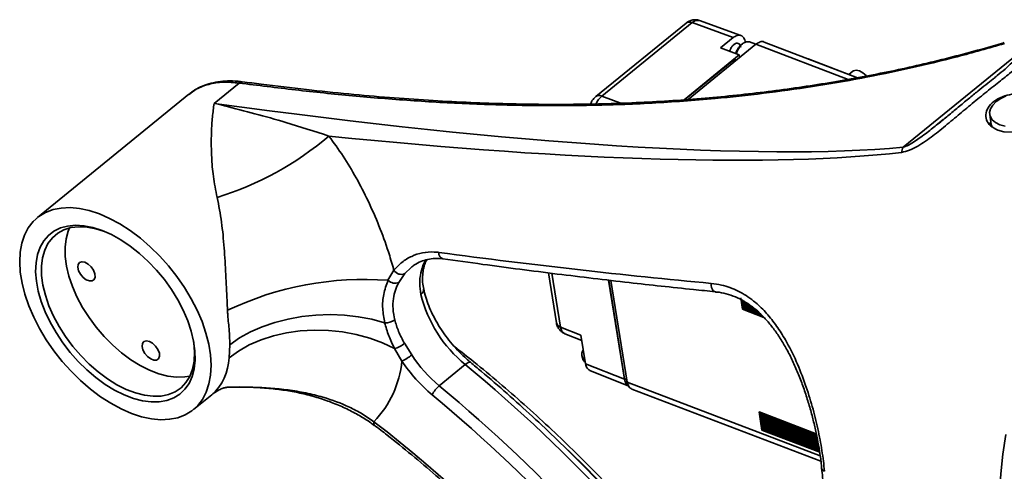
# Model space of a CAD drawing. Header units: millimetres. Extents: x 7702 to 16913, y -3294 to 4428.
# Tile 82 of 89: x 16820 to 16858, y -2927 to -2910. Entities that reach past the tile are written whole.
import ezdxf

# ---------------------------------------------------------------- set-up
doc = ezdxf.new("R2010")
doc.units = ezdxf.units.MM
doc.header["$LTSCALE"] = 6

msp = doc.modelspace()

# ---------------------------------------------------------------- linework, layer by layer
at = {"linetype": 'Continuous', "lineweight": 35}
for p, q in [((16845.442, -2910.069), (16841.936, -2912.922)), ((16845.678, -2910.052), (16842.172, -2912.905)), ((16847.266, -2910.635), (16845.678, -2910.052)), ((16847.567, -2910.554), (16845.965, -2909.974)), ((16846.779, -2911.031), (16847.266, -2910.635)), ((16848.155, -2910.891), (16845.522, -2913.034)), ((16847.633, -2910.874), (16847.585, -2910.912)), ((16848.15, -2910.895), (16847.905, -2910.802)), ((16848.155, -2910.891), (16851.734, -2912.255)), ((16852.094, -2912.192), (16848.466, -2910.809)), ((16845.364, -2913.046), (16847.499, -2911.308)), ((16846.779, -2911.031), (16847.499, -2911.308)), ((16847.499, -2911.308), (16847.516, -2911.411)), ((16853.866, -2914.889), (16858.292, -2911.288)), ((16845.383, -2913.045), (16847.228, -2911.543)), ((16847.228, -2911.543), (16847.314, -2911.576)), ((16847.398, -2911.507), (16847.384, -2911.502)), ((16852.095, -2912.192), (16850.175, -2911.46)), ((16851.92, -2911.939), (16851.764, -2912.066)), ((16857.418, -2912.19), (16857.443, -2912.17)), ((16827.123, -2913.185), (16828.093, -2912.396)), ((16826.142, -2912.832), (16820.261, -2917.618)), ((16842.172, -2912.905), (16842.968, -2913.198)), ((16857.227, -2913.617), (16857.289, -2914.004)), ((16855.201, -2913.992), (16855.426, -2913.808)), ((16857.22, -2914.001), (16857.274, -2913.909)), ((16857.289, -2914.004), (16857.301, -2914.077)), ((16833.871, -2920.048), (16834.1, -2919.66)), ((16834.527, -2919.786), (16834.291, -2920.132)), ((16834.772, -2919.554), (16834.527, -2919.786)), ((16840.096, -2919.759), (16840.408, -2921.7)), ((16840.237, -2919.777), (16840.573, -2921.869)), ((16843.049, -2923.886), (16842.43, -2920.04)), ((16843.057, -2923.865), (16842.442, -2920.042)), ((16843.159, -2924), (16842.524, -2920.052)), ((16847.56, -2920.729), (16847.574, -2920.818)), ((16847.574, -2920.818), (16847.588, -2920.907)), ((16847.704, -2920.868), (16847.574, -2920.818)), ((16847.583, -2920.831), (16847.739, -2920.891)), ((16847.588, -2920.907), (16847.603, -2920.996)), ((16847.994, -2921.061), (16847.588, -2920.907)), ((16847.88, -2920.985), (16847.595, -2920.877)), ((16847.597, -2920.92), (16848.016, -2921.08)), ((16848.103, -2921.154), (16847.609, -2920.966)), ((16847.603, -2920.996), (16847.617, -2921.085)), ((16848.173, -2921.214), (16847.603, -2920.996)), ((16847.612, -2921.009), (16848.195, -2921.232)), ((16847.617, -2921.085), (16847.631, -2921.174)), ((16848.336, -2921.359), (16847.617, -2921.085)), ((16848.282, -2921.306), (16847.624, -2921.055)), ((16847.626, -2921.098), (16848.351, -2921.375)), ((16847.631, -2921.174), (16848.463, -2921.491)), ((16848.413, -2921.439), (16847.638, -2921.144)), ((16840.573, -2921.869), (16841.362, -2922.181)), ((16834.51, -2922.492), (16834.792, -2922.943)), ((16840.736, -2922.118), (16841.395, -2922.382)), ((16841.362, -2922.181), (16841.541, -2923.29)), ((16827.703, -2923.058), (16827.735, -2922.545)), ((16834.414, -2923.18), (16834.126, -2922.695)), ((16835.86, -2924.137), (16836.873, -2923.312)), ((16841.541, -2923.29), (16843.049, -2923.886)), ((16841.707, -2923.545), (16843.223, -2924.153)), ((16843.142, -2923.897), (16843.057, -2923.865)), ((16850.645, -2926.854), (16843.159, -2924)), ((16827.655, -2924.195), (16827.689, -2924.195)), ((16843.336, -2924.269), (16850.674, -2927.065)), ((16826.32, -2925.064), (16827.029, -2924.487)), ((16848.272, -2925.153), (16848.286, -2925.242)), ((16850.495, -2926.001), (16848.272, -2925.153)), ((16848.286, -2925.242), (16848.3, -2925.331)), ((16848.286, -2925.242), (16850.514, -2926.091)), ((16850.506, -2926.055), (16848.292, -2925.212)), ((16848.295, -2925.255), (16850.516, -2926.102)), ((16848.3, -2925.331), (16848.315, -2925.42)), ((16848.3, -2925.331), (16850.533, -2926.182)), ((16848.302, -2925.174), (16850.497, -2926.011)), ((16850.526, -2926.146), (16848.307, -2925.301)), ((16848.309, -2925.344), (16850.535, -2926.193)), ((16848.315, -2925.42), (16848.329, -2925.509)), ((16848.315, -2925.42), (16850.55, -2926.272)), ((16850.544, -2926.237), (16848.321, -2925.39)), ((16848.323, -2925.433), (16850.552, -2926.283)), ((16848.329, -2925.509), (16848.343, -2925.598)), ((16850.566, -2926.362), (16848.329, -2925.509)), ((16850.56, -2926.326), (16848.335, -2925.479)), ((16848.338, -2925.522), (16850.568, -2926.372)), ((16848.343, -2925.598), (16848.358, -2925.687)), ((16850.582, -2926.451), (16848.343, -2925.598)), ((16850.575, -2926.416), (16848.35, -2925.568)), ((16848.352, -2925.611), (16850.583, -2926.462)), ((16848.358, -2925.687), (16848.372, -2925.776)), ((16850.597, -2926.541), (16848.358, -2925.687)), ((16850.591, -2926.505), (16848.364, -2925.657)), ((16848.366, -2925.7), (16850.599, -2926.551)), ((16848.372, -2925.776), (16848.386, -2925.865)), ((16850.613, -2926.63), (16848.372, -2925.776)), ((16850.607, -2926.595), (16848.378, -2925.746)), ((16848.381, -2925.789), (16850.615, -2926.641)), ((16848.386, -2925.865), (16850.627, -2926.719)), ((16850.622, -2926.684), (16848.393, -2925.835)), ((16850.703, -2927.337), (16850.704, -2927.342))]:
    msp.add_line(p, q, dxfattribs=at)
at = {"linetype": 'Continuous', "lineweight": 35, "flags": 128}
for points in [[(16847.905, -2910.802), (16847.892, -2910.798), (16847.781, -2910.796), (16847.662, -2910.851), (16847.548, -2910.958), (16847.45, -2911.105), (16847.384, -2911.264)], [(16852.44, -2912.125), (16852.427, -2912.11), (16852.302, -2911.997), (16852.169, -2911.924), (16852.043, -2911.899), (16851.941, -2911.925), (16851.92, -2911.939)], [(16857.871, -2912.895), (16857.657, -2912.993), (16857.478, -2913.113), (16857.342, -2913.25), (16857.255, -2913.396), (16857.222, -2913.544), (16857.245, -2913.687), (16857.323, -2913.818), (16857.451, -2913.929), (16857.623, -2914.016), (16857.831, -2914.074)], [(16859.021, -2912.858), (16859.049, -2912.863), (16859.36, -2912.998), (16859.555, -2913.183), (16859.616, -2913.405), (16859.533, -2913.643), (16859.319, -2913.877), (16858.998, -2914.079), (16858.606, -2914.228), (16858.184, -2914.301), (16857.778, -2914.284), (16857.542, -2914.22), (16857.542, -2914.22)], [(16857.289, -2914.004), (16857.308, -2914.074), (16857.319, -2914.103)], [(16857.289, -2914.004), (16857.308, -2914.074), (16857.319, -2914.103)], [(16822.668, -2917.472), (16822.275, -2917.344), (16821.895, -2917.263), (16821.531, -2917.229), (16821.188, -2917.244), (16820.869, -2917.306), (16820.578, -2917.416), (16820.32, -2917.572), (16820.096, -2917.773), (16819.91, -2918.015), (16819.763, -2918.296), (16819.658, -2918.613), (16819.595, -2918.961), (16819.576, -2919.338), (16819.6, -2919.738), (16819.667, -2920.157), (16819.777, -2920.59), (16819.928, -2921.032), (16820.119, -2921.477), (16820.346, -2921.921), (16820.609, -2922.358), (16820.902, -2922.783), (16821.224, -2923.191), (16821.57, -2923.577), (16821.936, -2923.937), (16822.318, -2924.267), (16822.711, -2924.563), (16823.111, -2924.82), (16823.513, -2925.037), (16823.913, -2925.211), (16824.305, -2925.339), (16824.686, -2925.42), (16825.05, -2925.454), (16825.393, -2925.439), (16825.712, -2925.377), (16826.002, -2925.267), (16826.261, -2925.11), (16826.484, -2924.91), (16826.671, -2924.668), (16826.817, -2924.387), (16826.923, -2924.07), (16826.985, -2923.722), (16827.005, -2923.345), (16826.981, -2922.945), (16826.913, -2922.526), (16826.803, -2922.093), (16826.652, -2921.651), (16826.462, -2921.206), (16826.234, -2920.762), (16825.972, -2920.325), (16825.678, -2919.9), (16825.357, -2919.492), (16825.011, -2919.106), (16824.645, -2918.746), (16824.263, -2918.416), (16823.87, -2918.12), (16823.469, -2917.863), (16823.067, -2917.646), (16822.668, -2917.472)], [(16822.771, -2918.117), (16823.136, -2918.277), (16823.503, -2918.48), (16823.867, -2918.724), (16824.222, -2919.004), (16824.565, -2919.317), (16824.889, -2919.658), (16825.192, -2920.023), (16825.467, -2920.407), (16825.712, -2920.803), (16825.923, -2921.208), (16826.097, -2921.614), (16826.232, -2922.016), (16826.325, -2922.409), (16826.376, -2922.786), (16826.383, -2923.144), (16826.347, -2923.476), (16826.269, -2923.778), (16826.148, -2924.046), (16825.987, -2924.276), (16825.788, -2924.465), (16825.554, -2924.61), (16825.289, -2924.709), (16824.995, -2924.761), (16824.678, -2924.765), (16824.341, -2924.721), (16823.989, -2924.629), (16823.627, -2924.491), (16823.261, -2924.309), (16822.895, -2924.086), (16822.535, -2923.823), (16822.185, -2923.526), (16821.851, -2923.199), (16821.537, -2922.845), (16821.247, -2922.47), (16820.987, -2922.079), (16820.758, -2921.678), (16820.565, -2921.272), (16820.411, -2920.867), (16820.297, -2920.469), (16820.224, -2920.083), (16820.195, -2919.715), (16820.21, -2919.37), (16820.267, -2919.052), (16820.367, -2918.766), (16820.508, -2918.517), (16820.688, -2918.307), (16820.905, -2918.14), (16821.155, -2918.017), (16821.435, -2917.942), (16821.741, -2917.914), (16822.069, -2917.934), (16822.414, -2918.002), (16822.771, -2918.117)], [(16822.833, -2918.141), (16822.537, -2918.05), (16822.194, -2917.985), (16821.869, -2917.969), (16821.567, -2918.004), (16821.292, -2918.087), (16821.05, -2918.219), (16820.843, -2918.397), (16820.674, -2918.618), (16820.547, -2918.88), (16820.463, -2919.177), (16820.423, -2919.506), (16820.428, -2919.862), (16820.479, -2920.238), (16820.573, -2920.63), (16820.71, -2921.032), (16820.888, -2921.437), (16821.103, -2921.84), (16821.354, -2922.233), (16821.635, -2922.612), (16821.943, -2922.971), (16822.273, -2923.303), (16822.62, -2923.604), (16822.978, -2923.87), (16823.343, -2924.097), (16823.708, -2924.28), (16824.069, -2924.417), (16824.42, -2924.507), (16824.754, -2924.547), (16825.069, -2924.538), (16825.357, -2924.479), (16825.616, -2924.371), (16825.842, -2924.216), (16826.03, -2924.016), (16826.178, -2923.774), (16826.284, -2923.494), (16826.346, -2923.18), (16826.363, -2922.837), (16826.335, -2922.47), (16826.331, -2922.44)], [(16821.511, -2918.016), (16821.459, -2918.138), (16821.375, -2918.435), (16821.335, -2918.764), (16821.34, -2919.119), (16821.391, -2919.496), (16821.485, -2919.888), (16821.622, -2920.29), (16821.8, -2920.695), (16822.015, -2921.098), (16822.266, -2921.491), (16822.547, -2921.87), (16822.855, -2922.228), (16823.185, -2922.561), (16823.532, -2922.862), (16823.89, -2923.128), (16824.255, -2923.354), (16824.62, -2923.538), (16824.981, -2923.675), (16825.332, -2923.765), (16825.666, -2923.805), (16825.981, -2923.796), (16826.185, -2923.76)], [(16822.11, -2919.348), (16821.993, -2919.326), (16821.899, -2919.354), (16821.841, -2919.43), (16821.828, -2919.542), (16821.86, -2919.677), (16821.934, -2919.814), (16822.039, -2919.937), (16822.162, -2920.028), (16822.285, -2920.075), (16822.393, -2920.072), (16822.47, -2920.018), (16822.506, -2919.923), (16822.496, -2919.797), (16822.442, -2919.659), (16822.351, -2919.527), (16822.235, -2919.418), (16822.11, -2919.348)], [(16846.578, -2920.492), (16846.544, -2920.483), (16846.499, -2920.452), (16846.461, -2920.4), (16846.434, -2920.332), (16846.42, -2920.253), (16846.419, -2920.168)], [(16827.735, -2922.545), (16828.11, -2922.285), (16828.529, -2922.053), (16828.987, -2921.852), (16829.477, -2921.683), (16829.993, -2921.55), (16830.529, -2921.454), (16831.076, -2921.397), (16831.629, -2921.378), (16832.179, -2921.399), (16832.719, -2921.459), (16833.243, -2921.558), (16833.742, -2921.693)], [(16827.703, -2923.058), (16828.074, -2922.791), (16828.489, -2922.557), (16828.942, -2922.36), (16829.427, -2922.202), (16829.938, -2922.085), (16830.468, -2922.01), (16831.01, -2921.979), (16831.558, -2921.993), (16832.104, -2922.05), (16832.64, -2922.151), (16833.16, -2922.293), (16833.658, -2922.475), (16834.126, -2922.695)], [(16824.61, -2922.419), (16824.492, -2922.397), (16824.398, -2922.426), (16824.341, -2922.501), (16824.327, -2922.614), (16824.36, -2922.748), (16824.433, -2922.886), (16824.539, -2923.008), (16824.661, -2923.099), (16824.785, -2923.146), (16824.892, -2923.143), (16824.969, -2923.09), (16825.005, -2922.994), (16824.996, -2922.869), (16824.942, -2922.73), (16824.851, -2922.598), (16824.735, -2922.489), (16824.61, -2922.419)], [(16837.075, -2923.229), (16837.057, -2923.221), (16837.024, -2923.223), (16836.981, -2923.239), (16836.93, -2923.27), (16836.873, -2923.312)], [(16841.487, -2922.956), (16841.49, -2923.092), (16841.526, -2923.2)], [(16833.34, -2925.666), (16833.333, -2925.659), (16833.319, -2925.629), (16833.317, -2925.586), (16833.327, -2925.532)], [(16857.852, -2926.026), (16857.734, -2926.797), (16857.652, -2927.558), (16857.607, -2928.305), (16857.599, -2929.036), (16857.628, -2929.746), (16857.693, -2930.433), (16857.795, -2931.091)]]:
    msp.add_lwpolyline(points, dxfattribs=at)
at = {"linetype": 'Continuous', "lineweight": 35}
for centre, radius, start, end in [((16845.574, -2910.267), 0.238, 64.3222, 123.7105), ((16845.89, -2910.267), 0.302, 75.6581, 134.6869), ((16828.202, -2912.496), 0.148, 84.1647, 137.4842), ((16842.068, -2913.12), 0.238, 64.323, 123.7001), ((16842.723, -2913.541), 0.842, 130.9338, 156.2467), ((16823.596, -2905.04), 12.343, 287.1756, 310.293), ((16854.597, -2915.215), 0.8, 155.9356, 170.7501), ((16836.077, -2918.993), 0.235, 173.4624, 251.8582), ((16834.385, -2919.48), 0.338, 212.3968, 294.8599), ((16832.94, -2932.314), 12.301, 85.6622, 115.5148), ((16834.143, -2919.778), 0.383, 224.7421, 292.7124), ((16835.024, -2920.397), 0.232, 302.0653, 4.3287), ((16840.039, -2919.395), 5.037, 193.7626, 231.0535), ((16833.799, -2921.143), 0.553, 264.1402, 307.3421), ((16840.639, -2921.64), 0.238, 194.5647, 253.9469), ((16840.874, -2921.85), 0.302, 183.5935, 242.6171), ((16833.921, -2921.842), 0.878, 283.5345, 312.2026), ((16825.694, -2922.984), 2.011, 311.6228, 357.8766), ((16830.439, -2922.77), 3.996, 316.2894, 354.1136), ((16833.649, -2921.537), 1.812, 294.9679, 309.125), ((16839.413, -2919.892), 5.983, 213.3319, 230.2599), ((16839.337, -2919.954), 5.439, 213.3319, 230.2599), ((16797.442, -2970.789), 61.716, 35.29531, 50.28951), ((16836.479, -2924.891), 0.976, 129.3862, 155.9319), ((16796.293, -2971.74), 61.899, 35.3177, 50.26712), ((16796.503, -2971.554), 61.174, 35.29531, 50.28951), ((16799.748, -2968.962), 54.898, 30.7349, 52.29), ((16799.601, -2969.052), 59.178, 34.87632, 45.79118), ((16850.851, -2927.308), 0.151, 192.7539, 256.872)]:
    msp.add_arc(centre, radius, start, end, dxfattribs=at)
for centre, major_axis, ratio, start_param, end_param in [((16810.761, -2903.548), (48.362, -9.377), 0.138269, 5.084201, 5.838706), ((16810.964, -2904.222), (48.334, -8.609), 0.147303, 5.179075, 5.827459), ((16827.173, -2910.401), (46.264, -7.764), 0.152972, 4.926526, 5.166947)]:
    msp.add_ellipse(centre, major_axis=major_axis, ratio=ratio, start_param=start_param, end_param=end_param, dxfattribs=at)
for points, knots in [([(16845.964, -2909.978), (16845.951, -2909.973), (16845.892, -2909.944), (16845.774, -2909.938), (16845.631, -2909.96), (16845.52, -2910.01), (16845.463, -2910.053), (16845.442, -2910.069)], [0, 0, 0, 0, 0.072828, 0.354798, 0.612523, 0.858441, 1, 1, 1, 1]), ([(16857.803, -2910.868), (16857.189, -2911.043), (16855.962, -2911.391), (16854.109, -2911.833), (16852.233, -2912.22), (16850.341, -2912.544), (16848.441, -2912.806), (16846.358, -2913.028), (16844.109, -2913.19), (16841.712, -2913.275), (16839.35, -2913.28), (16837.024, -2913.213), (16834.733, -2913.083), (16832.483, -2912.899), (16830.268, -2912.67), (16828.818, -2912.487), (16828.093, -2912.396)], [0, 0, 0, 0, 0.057406, 0.114887, 0.172303, 0.232124, 0.292013, 0.351853, 0.431354, 0.510951, 0.590496, 0.672054, 0.753658, 0.83524, 0.917591, 1, 1, 1, 1]), ([(16857.793, -2910.83), (16857.758, -2910.841), (16857.367, -2910.96), (16856.604, -2911.17), (16855.505, -2911.459), (16854.389, -2911.724), (16853.266, -2911.968), (16852.131, -2912.19), (16850.978, -2912.391), (16849.804, -2912.573), (16848.611, -2912.733), (16847.398, -2912.872), (16846.166, -2912.989), (16844.915, -2913.084), (16843.646, -2913.155), (16842.36, -2913.203), (16841.046, -2913.226), (16839.697, -2913.226), (16838.306, -2913.2), (16836.88, -2913.148), (16835.413, -2913.068), (16833.897, -2912.96), (16832.318, -2912.821), (16830.659, -2912.648), (16829.281, -2912.488), (16828.46, -2912.379), (16828.217, -2912.346)], [0, 0, 0, 0, 0.0033354, 0.0368668, 0.0715339, 0.1063093, 0.1411164, 0.176456, 0.2125444, 0.2494468, 0.287225, 0.3259348, 0.3656245, 0.4063338, 0.4480913, 0.4909132, 0.5348499, 0.5811254, 0.6293841, 0.67946, 0.731679, 0.7864343, 0.8442363, 0.9057811, 0.9720659, 1, 1, 1, 1]), ([(16847.566, -2911.006), (16847.557, -2910.971), (16847.538, -2910.903), (16847.471, -2910.85), (16847.388, -2910.847), (16847.296, -2910.896), (16847.214, -2910.99), (16847.157, -2911.089), (16847.143, -2911.151), (16847.139, -2911.17)], [0, 0, 0, 0, 0.155872, 0.311744, 0.467616, 0.623488, 0.77936, 0.935232, 1, 1, 1, 1]), ([(16847.585, -2910.912), (16847.547, -2910.951), (16847.469, -2911.028), (16847.395, -2911.161), (16847.377, -2911.241), (16847.372, -2911.259)], [0, 0, 0, 0, 0.433555, 0.867109, 1, 1, 1, 1]), ([(16848.466, -2910.809), (16848.466, -2910.809), (16848.428, -2910.777), (16848.315, -2910.791), (16848.208, -2910.858), (16848.155, -2910.891)], [0, 0, 0, 0, 0.000102, 0.500051, 1, 1, 1, 1]), ([(16858.56, -2911.218), (16858.586, -2911.261), (16858.631, -2911.337), (16858.591, -2911.449), (16858.496, -2911.593), (16858.304, -2911.783), (16857.961, -2912.062), (16857.52, -2912.41), (16856.98, -2912.838), (16856.424, -2913.29), (16855.868, -2913.762), (16855.317, -2914.217), (16854.837, -2914.587), (16854.44, -2914.844), (16854.129, -2915.012), (16853.911, -2915.063), (16853.807, -2915.087)], [0, 0, 0, 0, 0.041669, 0.075709, 0.109842, 0.184579, 0.259506, 0.368318, 0.477481, 0.58641, 0.684953, 0.783415, 0.871588, 0.915797, 0.959793, 1, 1, 1, 1]), ([(16857.443, -2912.17), (16857.468, -2912.149), (16857.603, -2912.041), (16857.826, -2911.857), (16858.079, -2911.622), (16858.265, -2911.435), (16858.285, -2911.325), (16858.292, -2911.288)], [0, 0, 0, 0, 0.067059, 0.3525, 0.637638, 0.875675, 1, 1, 1, 1]), ([(16847.384, -2911.502), (16847.384, -2911.502), (16847.365, -2911.486), (16847.308, -2911.493), (16847.255, -2911.526), (16847.228, -2911.543)], [0, 0, 0, 0, 0.0001021, 0.500051, 1, 1, 1, 1]), ([(16857.444, -2912.171), (16857.412, -2912.198), (16857.302, -2912.289), (16857.075, -2912.468), (16856.76, -2912.716), (16856.395, -2913.008), (16856.01, -2913.33), (16855.618, -2913.657), (16855.351, -2913.879), (16855.211, -2913.988), (16855.203, -2913.994)], [0, 0, 0, 0, 0.056326, 0.19012, 0.337783, 0.500051, 0.674409, 0.841258, 0.990739, 1, 1, 1, 1]), ([(16828.217, -2912.354), (16828.157, -2912.345), (16827.962, -2912.315), (16827.645, -2912.312), (16827.27, -2912.343), (16826.918, -2912.42), (16826.595, -2912.543), (16826.333, -2912.682), (16826.194, -2912.797), (16826.139, -2912.842)], [0, 0, 0, 0, 0.074133, 0.240086, 0.406744, 0.572701, 0.735144, 0.896393, 1, 1, 1, 1]), ([(16828.093, -2912.396), (16827.886, -2912.378), (16827.467, -2912.341), (16826.91, -2912.432), (16826.459, -2912.594), (16826.241, -2912.771), (16826.152, -2912.844)], [0, 0, 0, 0, 0.268726, 0.545227, 0.814022, 1, 1, 1, 1]), ([(16841.936, -2912.922), (16841.9, -2912.956), (16841.827, -2913.026), (16841.763, -2913.129), (16841.745, -2913.194), (16841.741, -2913.21)], [0, 0, 0, 0, 0.427555, 0.862706, 1, 1, 1, 1]), ([(16857.542, -2914.22), (16857.441, -2914.17), (16857.239, -2914.07), (16857.084, -2913.828), (16857.063, -2913.556), (16857.189, -2913.284), (16857.447, -2913.051), (16857.79, -2912.882), (16858.054, -2912.836), (16858.177, -2912.814)], [0, 0, 0, 0, 0.145244, 0.290467, 0.436247, 0.582394, 0.727939, 0.872857, 1, 1, 1, 1]), ([(16827.241, -2916.832), (16827.186, -2916.557), (16827.077, -2916.006), (16827.022, -2915.274), (16827.006, -2914.601), (16827.03, -2913.993), (16827.075, -2913.53), (16827.11, -2913.272), (16827.123, -2913.186), (16827.123, -2913.185)], [0, 0, 0, 0, 0.182405, 0.365299, 0.545203, 0.725537, 0.90564, 0.998875, 1, 1, 1, 1]), ([(16827.123, -2913.185), (16827.125, -2913.185), (16827.261, -2913.217), (16827.785, -2913.344), (16828.706, -2913.582), (16830.044, -2913.956), (16831.018, -2914.272), (16831.578, -2914.454)], [0, 0, 0, 0, 0.001314, 0.094315, 0.364254, 0.634176, 1, 1, 1, 1]), ([(16853.866, -2914.889), (16853.938, -2914.862), (16854.101, -2914.801), (16854.325, -2914.658), (16854.639, -2914.439), (16854.935, -2914.21), (16855.139, -2914.043), (16855.201, -2913.992)], [0, 0, 0, 0, 0.130673, 0.300727, 0.47132, 0.837816, 1, 1, 1, 1]), ([(16831.578, -2914.454), (16831.764, -2914.71), (16832.137, -2915.22), (16832.641, -2916.065), (16833.109, -2916.969), (16833.53, -2917.931), (16833.853, -2918.817), (16834.028, -2919.396), (16834.093, -2919.636), (16834.1, -2919.66)], [0, 0, 0, 0, 0.1728761, 0.346141, 0.5188074, 0.6962304, 0.8734191, 0.9869279, 1, 1, 1, 1]), ([(16827.642, -2921.212), (16827.636, -2921.085), (16827.623, -2920.793), (16827.602, -2920.327), (16827.569, -2919.644), (16827.515, -2918.786), (16827.424, -2917.775), (16827.303, -2917.149), (16827.241, -2916.832)], [0, 0, 0, 0, 0.084982, 0.194776, 0.304627, 0.532696, 0.763992, 1, 1, 1, 1]), ([(16834.1, -2919.66), (16834.199, -2919.553), (16834.399, -2919.334), (16834.78, -2919.106), (16835.207, -2918.967), (16835.569, -2918.937), (16835.786, -2918.96), (16835.844, -2918.966)], [0, 0, 0, 0, 0.226333, 0.45908, 0.68338, 0.914817, 1, 1, 1, 1]), ([(16834.772, -2919.553), (16834.813, -2919.519), (16834.926, -2919.425), (16835.141, -2919.316), (16835.409, -2919.228), (16835.694, -2919.196), (16835.894, -2919.193), (16835.999, -2919.216), (16836.004, -2919.217)], [0, 0, 0, 0, 0.125774, 0.345228, 0.562254, 0.777401, 0.989331, 1, 1, 1, 1]), ([(16835.147, -2920.593), (16835.126, -2920.453), (16835.084, -2920.168), (16835.135, -2919.764), (16835.223, -2919.454), (16835.318, -2919.302), (16835.345, -2919.259)], [0, 0, 0, 0, 0.291106, 0.591233, 0.883201, 1, 1, 1, 1]), ([(16835.259, -2920.378), (16835.251, -2920.34), (16835.218, -2920.205), (16835.207, -2919.976), (16835.225, -2919.697), (16835.28, -2919.453), (16835.345, -2919.312), (16835.373, -2919.25)], [0, 0, 0, 0, 0.087608, 0.320552, 0.562472, 0.806519, 1, 1, 1, 1]), ([(16836.004, -2919.216), (16836.52, -2919.287), (16837.991, -2919.492), (16840.397, -2919.803), (16843.122, -2920.128), (16845.175, -2920.351), (16846.295, -2920.464), (16846.579, -2920.492)], [0, 0, 0, 0, 0.1489291, 0.424379, 0.6882075, 0.9208907, 1, 1, 1, 1]), ([(16833.742, -2921.693), (16833.709, -2921.509), (16833.642, -2921.135), (16833.684, -2920.579), (16833.807, -2920.229), (16833.871, -2920.048)], [0, 0, 0, 0, 0.31944, 0.649483, 1, 1, 1, 1]), ([(16834.291, -2920.132), (16834.243, -2920.23), (16834.147, -2920.429), (16834.071, -2920.773), (16834.049, -2921.16), (16834.106, -2921.44), (16834.134, -2921.582)], [0, 0, 0, 0, 0.2250532, 0.454722, 0.7233657, 1, 1, 1, 1]), ([(16846.419, -2920.168), (16846.552, -2920.186), (16846.909, -2920.233), (16847.471, -2920.445), (16847.902, -2920.719), (16848.267, -2921.02), (16848.577, -2921.326), (16848.961, -2921.813), (16849.352, -2922.429), (16849.729, -2923.185), (16850.071, -2924.06), (16850.347, -2924.943), (16850.563, -2925.811), (16850.727, -2926.666), (16850.787, -2927.193), (16850.817, -2927.456)], [0, 0, 0, 0, 0.050498, 0.135905, 0.221339, 0.23372, 0.30226, 0.37114, 0.439779, 0.537039, 0.634313, 0.725375, 0.816404, 0.908218, 1, 1, 1, 1]), ([(16837.075, -2923.229), (16837.023, -2923.186), (16836.874, -2923.06), (16836.633, -2922.828), (16836.362, -2922.53), (16836.112, -2922.213), (16835.885, -2921.882), (16835.686, -2921.543), (16835.519, -2921.202), (16835.385, -2920.864), (16835.301, -2920.589), (16835.266, -2920.431), (16835.254, -2920.377)], [0, 0, 0, 0, 0.057593, 0.168493, 0.279618, 0.390855, 0.502065, 0.613081, 0.723775, 0.83402, 0.943707, 1, 1, 1, 1]), ([(16846.578, -2920.502), (16846.595, -2920.502), (16846.737, -2920.508), (16846.999, -2920.567), (16847.354, -2920.681), (16847.687, -2920.847), (16848.001, -2921.058), (16848.302, -2921.314), (16848.593, -2921.616), (16848.871, -2921.963), (16849.134, -2922.351), (16849.38, -2922.775), (16849.605, -2923.229), (16849.814, -2923.709), (16850.002, -2924.207), (16850.17, -2924.716), (16850.316, -2925.225), (16850.439, -2925.725), (16850.542, -2926.208), (16850.622, -2926.668), (16850.676, -2927.045), (16850.695, -2927.259), (16850.702, -2927.337)], [0, 0, 0, 0, 0.0071611, 0.0593026, 0.1101825, 0.1597527, 0.208349, 0.2579803, 0.3091077, 0.3617741, 0.4158237, 0.4708758, 0.526598, 0.5828629, 0.6402422, 0.6974181, 0.7540357, 0.8098819, 0.8647406, 0.9175947, 0.9701241, 1, 1, 1, 1]), ([(16827.735, -2922.545), (16827.729, -2922.367), (16827.717, -2922.006), (16827.66, -2921.549), (16827.645, -2921.274), (16827.642, -2921.212)], [0, 0, 0, 0, 0.431585, 0.874236, 1, 1, 1, 1]), ([(16834.126, -2922.695), (16834.046, -2922.529), (16833.883, -2922.194), (16833.79, -2921.861), (16833.742, -2921.693)], [0, 0, 0, 0, 0.495084, 1, 1, 1, 1]), ([(16834.134, -2921.582), (16834.178, -2921.732), (16834.267, -2922.035), (16834.428, -2922.338), (16834.51, -2922.492)], [0, 0, 0, 0, 0.492646, 1, 1, 1, 1]), ([(16840.408, -2921.7), (16840.42, -2921.75), (16840.444, -2921.85), (16840.531, -2921.978), (16840.63, -2922.071), (16840.707, -2922.101), (16840.737, -2922.113)], [0, 0, 0, 0, 0.281371, 0.552578, 0.827469, 1, 1, 1, 1]), ([(16848.871, -2936.034), (16848.791, -2935.914), (16848.469, -2935.433), (16847.885, -2934.597), (16847.11, -2933.535), (16846.31, -2932.489), (16845.485, -2931.459), (16844.639, -2930.449), (16843.771, -2929.459), (16842.883, -2928.49), (16841.976, -2927.544), (16841.052, -2926.623), (16840.111, -2925.728), (16839.156, -2924.859), (16838.188, -2924.02), (16837.285, -2923.27), (16836.701, -2922.815), (16836.447, -2922.617)], [0, 0, 0, 0, 0.023425, 0.094361, 0.165297, 0.236233, 0.307168, 0.378103, 0.449039, 0.519975, 0.590913, 0.661853, 0.732796, 0.803742, 0.874691, 0.945645, 1, 1, 1, 1]), ([(16841.448, -2922.714), (16841.437, -2922.75), (16841.424, -2922.793), (16841.393, -2922.886), (16841.397, -2922.991), (16841.433, -2923.116), (16841.482, -2923.196), (16841.523, -2923.221), (16841.531, -2923.225)], [0, 0, 0, 0, 0.199015, 0.2328, 0.511279, 0.739401, 0.954709, 1, 1, 1, 1]), ([(16847.957, -2934.984), (16847.819, -2934.791), (16847.418, -2934.231), (16846.736, -2933.316), (16845.903, -2932.245), (16845.045, -2931.191), (16844.166, -2930.158), (16843.266, -2929.144), (16842.346, -2928.153), (16841.408, -2927.185), (16840.453, -2926.242), (16839.481, -2925.325), (16838.495, -2924.436), (16837.691, -2923.741), (16837.215, -2923.346), (16837.075, -2923.229)], [0, 0, 0, 0, 0.0441108, 0.1278278, 0.2115467, 0.2952651, 0.3789837, 0.4627033, 0.5464246, 0.6301487, 0.7138763, 0.7976084, 0.8813459, 0.9650896, 1, 1, 1, 1]), ([(16841.541, -2923.29), (16841.557, -2923.351), (16841.588, -2923.472), (16841.668, -2923.52), (16841.708, -2923.544)], [0, 0, 0, 0, 0.506342, 1, 1, 1, 1]), ([(16843.224, -2924.152), (16843.182, -2924.127), (16843.098, -2924.076), (16843.066, -2923.95), (16843.049, -2923.886)], [0, 0, 0, 0, 0.493658, 1, 1, 1, 1]), ([(16843.057, -2923.865), (16843.073, -2923.929), (16843.107, -2924.056), (16843.192, -2924.107), (16843.234, -2924.133)], [0, 0, 0, 0, 0.500051, 1, 1, 1, 1]), ([(16843.159, -2924), (16843.176, -2924.064), (16843.209, -2924.192), (16843.294, -2924.243), (16843.336, -2924.269)], [0, 0, 0, 0, 0.500051, 1, 1, 1, 1]), ([(16827.032, -2924.489), (16827.045, -2924.477), (16827.119, -2924.41), (16827.268, -2924.323), (16827.437, -2924.244), (16827.564, -2924.207), (16827.638, -2924.192), (16827.671, -2924.191), (16827.662, -2924.191), (16827.662, -2924.191)], [0, 0, 0, 0, 0.049993, 0.285097, 0.486371, 0.665047, 0.828095, 0.995269, 1, 1, 1, 1]), ([(16827.689, -2924.194), (16827.795, -2924.191), (16828.144, -2924.181), (16828.719, -2924.2), (16829.389, -2924.251), (16830.007, -2924.331), (16830.599, -2924.448), (16831.179, -2924.603), (16831.744, -2924.8), (16832.274, -2925.028), (16832.76, -2925.289), (16833.112, -2925.506), (16833.288, -2925.645), (16833.329, -2925.678)], [0, 0, 0, 0, 0.053168, 0.174452, 0.286661, 0.387934, 0.484896, 0.587578, 0.688308, 0.786192, 0.88074, 0.97183, 1, 1, 1, 1]), ([(16827.689, -2924.195), (16828.001, -2924.191), (16828.771, -2924.182), (16829.773, -2924.258), (16830.679, -2924.409), (16831.487, -2924.607), (16832.223, -2924.882), (16832.874, -2925.221), (16833.176, -2925.428), (16833.327, -2925.532)], [0, 0, 0, 0, 0.15637, 0.385579, 0.502442, 0.619265, 0.806328, 0.903175, 1, 1, 1, 1]), ([(16833.34, -2925.666), (16833.508, -2925.795), (16833.994, -2926.17), (16834.793, -2926.814), (16835.732, -2927.609), (16836.659, -2928.433), (16837.572, -2929.284), (16838.47, -2930.162), (16839.352, -2931.065), (16840.215, -2931.991), (16841.06, -2932.939), (16841.884, -2933.908), (16842.686, -2934.896), (16843.464, -2935.901), (16844.218, -2936.923), (16844.947, -2937.958), (16845.649, -2939.006), (16846.307, -2940.038), (16846.718, -2940.724), (16846.915, -2941.054)], [0, 0, 0, 0, 0.031933, 0.092695, 0.153465, 0.214242, 0.275024, 0.335811, 0.396602, 0.457396, 0.518192, 0.57899, 0.639789, 0.700588, 0.761386, 0.822182, 0.882975, 0.943764, 1, 1, 1, 1]), ([(16850.704, -2927.342), (16850.715, -2927.456), (16850.741, -2927.718), (16850.779, -2927.971), (16850.801, -2928.114)], [0, 0, 0, 0, 0.436754, 1, 1, 1, 1])]:
    msp.add_open_spline(points, degree=3, knots=knots, dxfattribs=at)
for points in [[(16847.266, -2910.635), (16847.319, -2910.601), (16847.425, -2910.531), (16847.575, -2910.541), (16847.694, -2910.633), (16847.727, -2910.756), (16847.744, -2910.817)], [(16847.574, -2920.818), (16847.574, -2920.82), (16847.575, -2920.824), (16847.579, -2920.829), (16847.583, -2920.832), (16847.586, -2920.832), (16847.588, -2920.832)], [(16847.595, -2920.877), (16847.596, -2920.874), (16847.599, -2920.869), (16847.601, -2920.861), (16847.602, -2920.853), (16847.602, -2920.846), (16847.6, -2920.84), (16847.597, -2920.835), (16847.593, -2920.832), (16847.589, -2920.832), (16847.588, -2920.832)], [(16847.595, -2920.877), (16847.594, -2920.879), (16847.591, -2920.884), (16847.589, -2920.892), (16847.588, -2920.9), (16847.588, -2920.905), (16847.588, -2920.907)], [(16847.588, -2920.907), (16847.589, -2920.909), (16847.59, -2920.913), (16847.593, -2920.918), (16847.597, -2920.921), (16847.6, -2920.921), (16847.602, -2920.921)], [(16847.609, -2920.966), (16847.61, -2920.963), (16847.613, -2920.958), (16847.615, -2920.95), (16847.616, -2920.942), (16847.616, -2920.935), (16847.614, -2920.929), (16847.611, -2920.924), (16847.607, -2920.921), (16847.604, -2920.921), (16847.602, -2920.921)], [(16847.609, -2920.966), (16847.608, -2920.968), (16847.606, -2920.973), (16847.603, -2920.981), (16847.602, -2920.989), (16847.602, -2920.994), (16847.603, -2920.996)], [(16847.603, -2920.996), (16847.603, -2920.998), (16847.604, -2921.002), (16847.607, -2921.007), (16847.611, -2921.01), (16847.615, -2921.01), (16847.616, -2921.01)], [(16847.624, -2921.055), (16847.625, -2921.052), (16847.627, -2921.047), (16847.63, -2921.039), (16847.631, -2921.031), (16847.63, -2921.024), (16847.629, -2921.018), (16847.625, -2921.013), (16847.621, -2921.01), (16847.618, -2921.01), (16847.616, -2921.01)], [(16847.624, -2921.055), (16847.622, -2921.057), (16847.62, -2921.062), (16847.618, -2921.07), (16847.616, -2921.078), (16847.617, -2921.083), (16847.617, -2921.085)], [(16847.617, -2921.085), (16847.617, -2921.087), (16847.618, -2921.091), (16847.622, -2921.096), (16847.626, -2921.099), (16847.629, -2921.099), (16847.631, -2921.099)], [(16847.638, -2921.144), (16847.639, -2921.141), (16847.642, -2921.136), (16847.644, -2921.128), (16847.645, -2921.12), (16847.645, -2921.113), (16847.643, -2921.107), (16847.64, -2921.102), (16847.636, -2921.099), (16847.632, -2921.099), (16847.631, -2921.099)], [(16847.638, -2921.144), (16847.637, -2921.146), (16847.634, -2921.151), (16847.632, -2921.159), (16847.631, -2921.167), (16847.631, -2921.172), (16847.631, -2921.174)], [(16848.285, -2925.167), (16848.284, -2925.167), (16848.28, -2925.167), (16848.276, -2925.164), (16848.273, -2925.16), (16848.272, -2925.155), (16848.272, -2925.153)], [(16848.292, -2925.212), (16848.294, -2925.209), (16848.296, -2925.204), (16848.299, -2925.196), (16848.3, -2925.188), (16848.299, -2925.181), (16848.297, -2925.175), (16848.294, -2925.17), (16848.29, -2925.167), (16848.287, -2925.167), (16848.285, -2925.167)], [(16848.292, -2925.212), (16848.291, -2925.214), (16848.289, -2925.219), (16848.286, -2925.227), (16848.285, -2925.235), (16848.286, -2925.24), (16848.286, -2925.242)], [(16848.286, -2925.242), (16848.286, -2925.244), (16848.287, -2925.249), (16848.291, -2925.253), (16848.295, -2925.256), (16848.298, -2925.256), (16848.3, -2925.256)], [(16848.307, -2925.301), (16848.308, -2925.298), (16848.311, -2925.293), (16848.313, -2925.285), (16848.314, -2925.277), (16848.314, -2925.27), (16848.312, -2925.264), (16848.309, -2925.259), (16848.305, -2925.256), (16848.301, -2925.256), (16848.3, -2925.256)], [(16848.307, -2925.301), (16848.306, -2925.303), (16848.303, -2925.308), (16848.301, -2925.316), (16848.3, -2925.324), (16848.3, -2925.329), (16848.3, -2925.331)], [(16848.3, -2925.331), (16848.301, -2925.333), (16848.302, -2925.338), (16848.305, -2925.342), (16848.309, -2925.345), (16848.312, -2925.345), (16848.314, -2925.345)], [(16848.321, -2925.39), (16848.322, -2925.387), (16848.325, -2925.382), (16848.327, -2925.374), (16848.328, -2925.366), (16848.328, -2925.359), (16848.326, -2925.353), (16848.323, -2925.348), (16848.319, -2925.345), (16848.316, -2925.345), (16848.314, -2925.345)], [(16848.321, -2925.39), (16848.32, -2925.392), (16848.317, -2925.397), (16848.315, -2925.405), (16848.314, -2925.413), (16848.314, -2925.418), (16848.315, -2925.42)], [(16848.315, -2925.42), (16848.315, -2925.422), (16848.316, -2925.427), (16848.319, -2925.431), (16848.323, -2925.434), (16848.327, -2925.434), (16848.328, -2925.434)], [(16848.335, -2925.479), (16848.337, -2925.476), (16848.339, -2925.471), (16848.342, -2925.463), (16848.343, -2925.455), (16848.342, -2925.448), (16848.34, -2925.442), (16848.337, -2925.437), (16848.333, -2925.434), (16848.33, -2925.434), (16848.328, -2925.434)], [(16848.335, -2925.479), (16848.334, -2925.481), (16848.332, -2925.486), (16848.329, -2925.494), (16848.328, -2925.502), (16848.329, -2925.507), (16848.329, -2925.509)], [(16848.329, -2925.509), (16848.329, -2925.511), (16848.33, -2925.516), (16848.334, -2925.52), (16848.338, -2925.523), (16848.341, -2925.523), (16848.343, -2925.523)], [(16848.35, -2925.568), (16848.351, -2925.565), (16848.354, -2925.56), (16848.356, -2925.552), (16848.357, -2925.544), (16848.357, -2925.537), (16848.355, -2925.531), (16848.352, -2925.526), (16848.348, -2925.523), (16848.344, -2925.523), (16848.343, -2925.523)], [(16848.35, -2925.568), (16848.348, -2925.57), (16848.346, -2925.575), (16848.344, -2925.583), (16848.343, -2925.591), (16848.343, -2925.596), (16848.343, -2925.598)], [(16848.343, -2925.598), (16848.344, -2925.6), (16848.345, -2925.605), (16848.348, -2925.609), (16848.352, -2925.612), (16848.355, -2925.612), (16848.357, -2925.612)], [(16848.364, -2925.657), (16848.365, -2925.654), (16848.368, -2925.649), (16848.37, -2925.641), (16848.371, -2925.633), (16848.371, -2925.626), (16848.369, -2925.62), (16848.366, -2925.615), (16848.362, -2925.612), (16848.359, -2925.612), (16848.357, -2925.612)], [(16848.364, -2925.657), (16848.363, -2925.659), (16848.36, -2925.664), (16848.358, -2925.672), (16848.357, -2925.68), (16848.357, -2925.685), (16848.358, -2925.687)], [(16848.358, -2925.687), (16848.358, -2925.689), (16848.359, -2925.694), (16848.362, -2925.698), (16848.366, -2925.701), (16848.37, -2925.701), (16848.371, -2925.701)], [(16848.378, -2925.746), (16848.38, -2925.743), (16848.382, -2925.738), (16848.384, -2925.73), (16848.386, -2925.722), (16848.385, -2925.715), (16848.383, -2925.709), (16848.38, -2925.704), (16848.376, -2925.701), (16848.373, -2925.701), (16848.371, -2925.701)], [(16848.378, -2925.746), (16848.377, -2925.748), (16848.375, -2925.753), (16848.372, -2925.761), (16848.371, -2925.769), (16848.372, -2925.774), (16848.372, -2925.776)], [(16848.372, -2925.776), (16848.372, -2925.778), (16848.373, -2925.782), (16848.377, -2925.787), (16848.381, -2925.79), (16848.384, -2925.79), (16848.386, -2925.79)], [(16848.393, -2925.835), (16848.394, -2925.832), (16848.396, -2925.827), (16848.399, -2925.819), (16848.4, -2925.811), (16848.399, -2925.804), (16848.398, -2925.798), (16848.395, -2925.793), (16848.391, -2925.79), (16848.387, -2925.79), (16848.386, -2925.79)], [(16848.393, -2925.835), (16848.391, -2925.837), (16848.389, -2925.842), (16848.387, -2925.85), (16848.385, -2925.858), (16848.386, -2925.863), (16848.386, -2925.865)]]:
    msp.add_open_spline(points, degree=3, dxfattribs=at)

doc.saveas('drawing.dxf')
